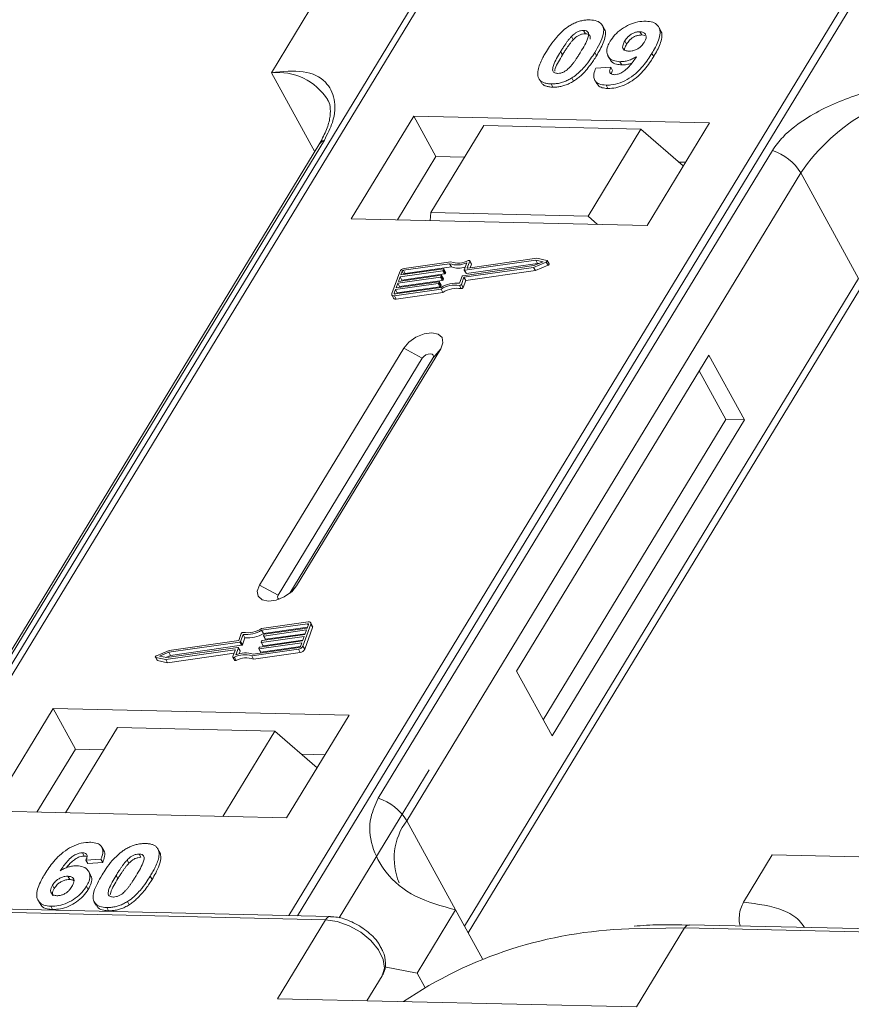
# Model space of a CAD drawing. Header units: millimetres. Extents: x -645 to 830, y -176 to 857.
# Tile 44 of 76: x 332 to 361, y 663 to 698. Entities that reach past the tile are written whole.
import ezdxf

# ---------------------------------------------------------------- set-up
doc = ezdxf.new("R2010")
doc.units = ezdxf.units.MM

msp = doc.modelspace()

# ---------------------------------------------------------------- linework, layer by layer
at = {"color": 7, "linetype": 'Continuous', "lineweight": 15}
for p, q in [((346.099, 698.984), (326.587, 666.917)), ((326.829, 666.912), (346.356, 699.003)), ((360.951, 698.668), (341.424, 666.577)), ((341.724, 666.57), (361.236, 698.637)), ((342.159, 698.259), (340.815, 696.049)), ((351.734, 697.527), (351.796, 697.413)), ((352.452, 697.59), (352.39, 697.704)), ((354.421, 697.532), (354.359, 697.645)), ((351.31, 697.317), (351.372, 697.203)), ((353.763, 697.368), (353.701, 697.482)), ((353.763, 697.368), (353.878, 697.345)), ((353.174, 697.158), (353.236, 697.045)), ((350.93, 696.785), (350.992, 696.671)), ((352.183, 696.64), (352.121, 696.753)), ((352.585, 696.636), (352.648, 696.523)), ((354.184, 696.613), (354.121, 696.726)), ((352.158, 696.206), (352.683, 696.241)), ((352.683, 696.241), (352.745, 696.128)), ((353.004, 696.435), (353.066, 696.321)), ((340.815, 696.049), (342.329, 693.282)), ((351.323, 695.868), (351.385, 695.754)), ((350.214, 695.78), (350.276, 695.667)), ((350.597, 695.657), (350.659, 695.544)), ((352.125, 695.787), (352.188, 695.673)), ((352.516, 695.613), (352.578, 695.499)), ((345.793, 694.535), (343.608, 690.944)), ((356.136, 694.298), (345.793, 694.535)), ((345.793, 694.535), (346.569, 693.117)), ((348.243, 694.199), (346.394, 691.16)), ((353.738, 694.073), (348.243, 694.199)), ((351.889, 691.034), (353.738, 694.073)), ((353.738, 694.073), (355.218, 692.788)), ((353.951, 690.707), (356.136, 694.298)), ((342.476, 693.525), (328.695, 670.876)), ((328.888, 671.043), (342.669, 693.693)), ((358.333, 693.333), (344.551, 670.684)), ((346.569, 693.117), (345.224, 690.907)), ((347.57, 693.094), (346.569, 693.117)), ((355.296, 692.916), (355.064, 692.922)), ((345.548, 669.895), (359.33, 692.544)), ((361.348, 688.856), (359.33, 692.544)), ((346.394, 691.16), (346.373, 690.881)), ((351.889, 691.034), (346.394, 691.16)), ((352.221, 690.747), (351.889, 691.034)), ((343.608, 690.944), (353.951, 690.707)), ((347.046, 689.37), (345.437, 689.142)), ((347.095, 689.438), (345.46, 689.205)), ((345.499, 689.028), (347.108, 689.257)), ((347.108, 689.257), (347.046, 689.37)), ((347.508, 688.951), (349.991, 689.304)), ((347.562, 689.156), (347.65, 689.402)), ((350.06, 689.495), (347.577, 689.142)), ((347.639, 689.029), (350.122, 689.382)), ((347.667, 689.231), (347.75, 689.462)), ((350.1, 689.561), (347.682, 689.218)), ((347.812, 689.365), (347.75, 689.478)), ((347.75, 689.462), (347.812, 689.349)), ((347.77, 689.23), (347.812, 689.349)), ((349.985, 689.242), (350.428, 689.429)), ((349.991, 689.304), (350.317, 689.441)), ((350.047, 689.129), (350.49, 689.315)), ((350.317, 689.441), (350.06, 689.495)), ((350.122, 689.382), (350.06, 689.495)), ((350.449, 689.487), (350.1, 689.561)), ((350.122, 689.382), (350.158, 689.374)), ((350.428, 689.429), (350.49, 689.315)), ((350.525, 689.365), (350.463, 689.478)), ((345.302, 689.092), (345.027, 688.326)), ((345.258, 688.753), (346.752, 688.965)), ((345.315, 688.912), (345.258, 688.753)), ((346.81, 689.124), (345.315, 688.912)), ((345.377, 688.799), (345.315, 688.912)), ((345.338, 688.976), (346.832, 689.188)), ((345.384, 689.104), (345.338, 688.976)), ((345.377, 688.799), (346.872, 689.011)), ((345.446, 688.991), (345.384, 689.104)), ((345.437, 689.142), (345.499, 689.028)), ((346.767, 688.952), (346.756, 688.92)), ((346.818, 688.806), (346.756, 688.92)), ((346.829, 688.847), (346.767, 688.96)), ((346.829, 688.838), (346.767, 688.952)), ((346.872, 689.011), (346.81, 689.124)), ((346.847, 689.175), (346.836, 689.143)), ((346.898, 689.03), (346.836, 689.143)), ((346.909, 689.07), (346.847, 689.183)), ((346.909, 689.062), (346.847, 689.175)), ((346.898, 689.03), (346.909, 689.062)), ((347.393, 688.685), (347.481, 688.932)), ((347.547, 688.896), (349.985, 689.242)), ((347.562, 689.147), (347.624, 689.034)), ((347.639, 689.029), (347.577, 689.142)), ((347.609, 688.782), (350.047, 689.129)), ((347.674, 689.218), (347.667, 689.231)), ((350.047, 689.129), (349.985, 689.242)), ((346.649, 688.678), (345.155, 688.465)), ((345.178, 688.529), (346.672, 688.741)), ((345.235, 688.689), (345.178, 688.529)), ((345.217, 688.352), (346.711, 688.564)), ((346.729, 688.901), (345.235, 688.689)), ((345.297, 688.575), (345.235, 688.689)), ((345.286, 688.545), (345.297, 688.575)), ((345.297, 688.575), (346.791, 688.788)), ((345.366, 688.768), (345.377, 688.799)), ((346.711, 688.564), (346.649, 688.678)), ((346.687, 688.728), (346.675, 688.696)), ((346.737, 688.583), (346.675, 688.696)), ((346.749, 688.623), (346.687, 688.737)), ((346.687, 688.728), (346.749, 688.615)), ((346.791, 688.788), (346.729, 688.901)), ((346.737, 688.583), (346.749, 688.615)), ((346.818, 688.806), (346.829, 688.838)), ((347.389, 688.612), (347.451, 688.498)), ((347.458, 688.649), (347.547, 688.896)), ((347.52, 688.536), (347.458, 688.649)), ((347.52, 688.536), (347.609, 688.782)), ((347.609, 688.782), (347.547, 688.896)), ((361.348, 688.856), (347.566, 666.207)), ((345.028, 688.277), (345.09, 688.163)), ((345.155, 688.465), (345.109, 688.338)), ((345.109, 688.338), (345.123, 688.312)), ((345.116, 688.248), (346.751, 688.48)), ((345.178, 688.134), (345.116, 688.248)), ((345.139, 688.312), (346.748, 688.54)), ((345.217, 688.352), (345.155, 688.465)), ((345.178, 688.134), (346.813, 688.366)), ((345.206, 688.321), (345.217, 688.352)), ((346.813, 688.366), (346.751, 688.48)), ((347.695, 665.972), (361.378, 688.459)), ((345.444, 686.421), (340.402, 678.135)), ((341.695, 678.105), (346.737, 686.391)), ((345.444, 686.421), (346.092, 686.07)), ((346.737, 686.391), (346.461, 686.062)), ((356.111, 686.176), (349.388, 675.128)), ((357.353, 683.907), (356.111, 686.176)), ((346.092, 686.07), (341.05, 677.784)), ((341.464, 677.85), (346.461, 686.062)), ((356.706, 683.921), (355.775, 685.624)), ((350.319, 673.426), (356.706, 683.921)), ((350.63, 672.858), (357.353, 683.907)), ((357.353, 683.907), (356.706, 683.921)), ((341.05, 677.784), (340.402, 678.135)), ((341.695, 678.105), (341.525, 677.902)), ((342.105, 676.845), (340.471, 676.613)), ((342.083, 676.781), (340.473, 676.552)), ((340.536, 676.439), (340.473, 676.552)), ((340.536, 676.439), (342.078, 676.658)), ((342.044, 676.563), (340.549, 676.351)), ((340.572, 676.415), (342.066, 676.627)), ((341.92, 676), (342.195, 676.767)), ((341.982, 675.887), (342.257, 676.653)), ((341.986, 676.404), (342.044, 676.563)), ((342.066, 676.627), (342.112, 676.755)), ((342.106, 676.738), (342.083, 676.781)), ((342.256, 676.702), (342.194, 676.816)), ((342.195, 676.767), (342.257, 676.653)), ((339.675, 676.197), (337.236, 675.85)), ((339.763, 676.444), (339.675, 676.197)), ((339.828, 676.407), (339.74, 676.16)), ((339.802, 676.047), (339.891, 676.294)), ((339.891, 676.294), (339.828, 676.407)), ((340.412, 675.968), (341.906, 676.18)), ((340.454, 676.141), (340.466, 676.173)), ((341.963, 676.34), (340.469, 676.128)), ((340.492, 676.192), (341.986, 676.404)), ((340.531, 676.014), (341.917, 676.211)), ((340.534, 676.364), (340.546, 676.396)), ((340.535, 676.356), (340.597, 676.242)), ((340.611, 676.238), (340.549, 676.351)), ((340.611, 676.238), (341.997, 676.434)), ((341.906, 676.18), (341.963, 676.34)), ((337.236, 675.85), (336.794, 675.664)), ((337.121, 675.531), (339.539, 675.875)), ((337.161, 675.597), (339.645, 675.95)), ((339.713, 676.142), (337.23, 675.789)), ((337.292, 675.675), (339.776, 676.028)), ((339.554, 675.861), (339.471, 675.631)), ((339.551, 675.853), (339.539, 675.875)), ((339.66, 675.937), (339.571, 675.69)), ((339.721, 675.832), (339.659, 675.945)), ((339.722, 675.824), (339.66, 675.937)), ((339.688, 675.729), (339.722, 675.824)), ((339.776, 676.028), (339.713, 676.142)), ((339.802, 676.047), (339.74, 676.16)), ((340.127, 675.655), (341.762, 675.887)), ((340.175, 675.723), (341.784, 675.951)), ((340.374, 675.917), (340.385, 675.949)), ((340.374, 675.909), (340.436, 675.796)), ((341.883, 676.116), (340.389, 675.904)), ((340.451, 675.791), (340.389, 675.904)), ((340.451, 675.791), (341.837, 675.988)), ((340.454, 676.133), (340.516, 676.019)), ((340.531, 676.014), (340.469, 676.128)), ((341.762, 675.887), (341.824, 675.774)), ((341.837, 675.989), (341.883, 676.116)), ((341.982, 675.887), (341.92, 676)), ((336.758, 675.615), (336.82, 675.501)), ((336.772, 675.605), (337.121, 675.531)), ((336.835, 675.492), (336.772, 675.605)), ((336.835, 675.492), (337.184, 675.418)), ((337.23, 675.789), (336.905, 675.652)), ((336.905, 675.652), (337.161, 675.597)), ((337.184, 675.418), (337.121, 675.531)), ((337.125, 675.605), (337.292, 675.675)), ((337.184, 675.418), (339.514, 675.749)), ((337.292, 675.675), (337.23, 675.789)), ((339.472, 675.614), (339.534, 675.501)), ((339.582, 675.497), (339.52, 675.61)), ((340.189, 675.542), (340.127, 675.655)), ((340.189, 675.542), (341.824, 675.774)), ((349.388, 675.128), (350.63, 672.858)), ((333.187, 673.819), (331.003, 670.229)), ((343.531, 673.582), (333.187, 673.819)), ((333.187, 673.819), (333.963, 672.401)), ((341.346, 669.991), (343.531, 673.582)), ((335.436, 673.151), (333.621, 670.168)), ((335.436, 673.151), (340.931, 673.025)), ((339.116, 670.042), (340.931, 673.025)), ((340.931, 673.025), (342.411, 671.741)), ((333.963, 672.401), (332.619, 670.191)), ((334.965, 672.378), (333.963, 672.401)), ((342.691, 672.201), (341.859, 672.22)), ((346.333, 671.669), (343.19, 666.503)), ((331.003, 670.229), (341.346, 669.991)), ((345.548, 669.895), (347.255, 666.775)), ((334.951, 668.853), (334.889, 668.966)), ((336.806, 668.963), (336.801, 668.973)), ((334.21, 668.773), (334.273, 668.66)), ((336.194, 668.728), (336.256, 668.614)), ((336.871, 668.855), (336.934, 668.742)), ((357.322, 667.043), (358.331, 668.7)), ((358.331, 668.7), (364.616, 668.556)), ((334.857, 668.547), (334.331, 668.512)), ((334.331, 668.512), (334.394, 668.399)), ((334.394, 668.399), (334.919, 668.434)), ((334.857, 668.547), (334.919, 668.434)), ((335.831, 668.404), (335.769, 668.518)), ((333.702, 667.952), (333.764, 667.838)), ((334.492, 668.001), (334.43, 668.114)), ((335.389, 667.984), (335.451, 667.871)), ((336.582, 667.957), (336.644, 667.843)), ((333.163, 667.642), (333.225, 667.529)), ((334.351, 667.605), (334.413, 667.491)), ((342.876, 666.543), (312.111, 667.249)), ((311.947, 667.137), (342.712, 666.431)), ((332.655, 667.11), (332.717, 666.996)), ((333.099, 666.903), (333.161, 666.789)), ((334.623, 667.05), (334.685, 666.937)), ((335.782, 667.069), (335.844, 666.955)), ((335.056, 666.858), (335.118, 666.745)), ((347.255, 666.775), (345.911, 664.565)), ((347.255, 666.775), (348.193, 665.06)), ((342.712, 666.431), (341.031, 663.669)), ((386.19, 665.55), (355.425, 666.256)), ((353.318, 666.109), (355.261, 666.143)), ((353.58, 663.381), (355.261, 666.143)), ((355.261, 666.143), (386.026, 665.437)), ((344.686, 664.473), (344.153, 663.598)), ((344.153, 663.598), (344.686, 664.473)), ((344.774, 664.783), (345.911, 664.565)), ((345.911, 664.565), (346.18, 664.073)), ((341.031, 663.669), (353.58, 663.381))]:
    msp.add_line(p, q, dxfattribs=at)
at = {"color": 7, "linetype": 'Continuous', "lineweight": 15, "flags": 128}
for points in [[(347.701, 689.482), (347.712, 689.486), (347.723, 689.488), (347.732, 689.488), (347.741, 689.486), (347.747, 689.482), (347.75, 689.477), (347.752, 689.47), (347.75, 689.462)], [(350.449, 689.487), (350.457, 689.484), (350.463, 689.478), (350.465, 689.47), (350.463, 689.462), (350.458, 689.452), (350.45, 689.443), (350.44, 689.435), (350.428, 689.429)], [(350.49, 689.315), (350.502, 689.321), (350.512, 689.329), (350.52, 689.339), (350.525, 689.348), (350.527, 689.357), (350.525, 689.365)], [(346.752, 688.965), (346.756, 688.965), (346.76, 688.965), (346.763, 688.964), (346.765, 688.962), (346.767, 688.96), (346.768, 688.958), (346.768, 688.955), (346.767, 688.952)], [(346.832, 689.188), (346.836, 689.189), (346.84, 689.188), (346.843, 689.187), (346.845, 689.186), (346.847, 689.184), (346.848, 689.181), (346.848, 689.178), (346.847, 689.175)], [(347.577, 689.142), (347.573, 689.142), (347.569, 689.143), (347.566, 689.144), (347.564, 689.145), (347.562, 689.147), (347.561, 689.15), (347.561, 689.152), (347.562, 689.156)], [(347.682, 689.218), (347.678, 689.218), (347.674, 689.218), (347.671, 689.219), (347.669, 689.221), (347.667, 689.223), (347.666, 689.225), (347.666, 689.228), (347.667, 689.231)], [(346.672, 688.741), (346.676, 688.742), (346.679, 688.741), (346.682, 688.74), (346.685, 688.739), (346.687, 688.737), (346.687, 688.734), (346.688, 688.731), (346.687, 688.728)], [(345.116, 688.248), (345.092, 688.246), (345.071, 688.248), (345.053, 688.254), (345.038, 688.263), (345.028, 688.276), (345.023, 688.291), (345.022, 688.308), (345.027, 688.326)], [(345.109, 688.338), (345.108, 688.332), (345.108, 688.326), (345.11, 688.321), (345.113, 688.317), (345.118, 688.314), (345.124, 688.312), (345.131, 688.311), (345.139, 688.312)], [(346.737, 686.391), (346.816, 686.604), (346.785, 686.786), (346.648, 686.911), (346.427, 686.959), (346.154, 686.922), (345.871, 686.807), (345.622, 686.631), (345.444, 686.421)], [(346.461, 686.062), (346.484, 686.122), (346.475, 686.174), (346.436, 686.21), (346.372, 686.223), (346.295, 686.213), (346.214, 686.18), (346.143, 686.13), (346.092, 686.07)], [(340.402, 678.135), (340.322, 677.922), (340.354, 677.74), (340.49, 677.615), (340.712, 677.567), (340.985, 677.604), (341.268, 677.719), (341.517, 677.895), (341.695, 678.105)], [(341.05, 677.784), (341.028, 677.723), (341.037, 677.671), (341.076, 677.636), (341.08, 677.634)], [(342.112, 676.755), (342.114, 676.761), (342.114, 676.767), (342.112, 676.772), (342.108, 676.776), (342.104, 676.779), (342.097, 676.781), (342.09, 676.781), (342.083, 676.781)], [(342.105, 676.845), (342.129, 676.846), (342.15, 676.844), (342.168, 676.838), (342.183, 676.829), (342.193, 676.817), (342.199, 676.802), (342.199, 676.785), (342.195, 676.767)], [(340.549, 676.351), (340.545, 676.351), (340.542, 676.351), (340.539, 676.352), (340.536, 676.354), (340.535, 676.356), (340.534, 676.358), (340.534, 676.361), (340.534, 676.364)], [(339.539, 675.875), (339.543, 675.875), (339.547, 675.874), (339.55, 675.873), (339.552, 675.872), (339.554, 675.87), (339.555, 675.867), (339.555, 675.865), (339.554, 675.861)], [(339.645, 675.95), (339.649, 675.95), (339.652, 675.95), (339.655, 675.949), (339.658, 675.947), (339.659, 675.945), (339.66, 675.943), (339.66, 675.94), (339.66, 675.937)], [(340.389, 675.904), (340.385, 675.904), (340.381, 675.904), (340.378, 675.905), (340.376, 675.907), (340.374, 675.909), (340.373, 675.911), (340.373, 675.914), (340.374, 675.917)], [(340.469, 676.128), (340.465, 676.127), (340.462, 676.128), (340.459, 676.129), (340.456, 676.13), (340.454, 676.132), (340.454, 676.135), (340.453, 676.138), (340.454, 676.141)], [(336.772, 675.605), (336.764, 675.609), (336.758, 675.614), (336.756, 675.622), (336.758, 675.631), (336.763, 675.64), (336.771, 675.65), (336.782, 675.658), (336.794, 675.664)], [(339.52, 675.61), (339.509, 675.606), (339.499, 675.604), (339.489, 675.604), (339.481, 675.606), (339.475, 675.61), (339.471, 675.616), (339.47, 675.623), (339.471, 675.631)], [(339.534, 675.501), (339.537, 675.497), (339.543, 675.493), (339.551, 675.491), (339.561, 675.491), (339.571, 675.493), (339.582, 675.497)], [(342.712, 666.431), (343.114, 666.374), (343.535, 666.224), (343.938, 665.993), (344.29, 665.703), (344.559, 665.378), (344.722, 665.046), (344.766, 664.735), (344.686, 664.473)]]:
    msp.add_lwpolyline(points, dxfattribs=at)
at = {"color": 7, "linetype": 'Continuous', "lineweight": 15}
for centre, radius, start, end in [((341.031, 693.972), 2.088, 32.7281, 95.9449), ((364.885, 688.807), 6.695, 91.2925, 146.0732), ((342.847, 693.293), 0.437, 114.0472, 148.0355), ((357.755, 691.579), 1.847, 31.4947, 71.765), ((347.308, 690.143), 0.816, 251.2927, 294.8085), ((347.348, 690.129), 0.737, 249.8549, 298.6145), ((347.362, 689.979), 0.765, 250.6487, 287.8017), ((347.795, 689.356), 0.0192, 336.1246, 26.8104), ((345.486, 689.001), 0.206, 97.4207, 153.8527), ((345.446, 689.074), 0.0686, 97.4207, 153.8527), ((345.508, 688.959), 0.0692, 97.5763, 152.4403), ((346.725, 688.935), 0.0343, 277.4207, 333.8527), ((346.805, 689.158), 0.0343, 277.4207, 333.8527), ((346.867, 689.045), 0.0343, 277.4207, 333.8527), ((346.9, 689.066), 0.00992, 336.9348, 26.0002), ((347.512, 688.917), 0.0343, 97.4207, 153.8527), ((347.635, 689.042), 0.0134, 216.6597, 287.1115), ((346.645, 688.712), 0.0343, 277.4207, 333.8527), ((346.707, 688.598), 0.0343, 277.4207, 333.8527), ((347.291, 687.634), 1.056, 84.4424, 120.9301), ((346.74, 688.619), 0.00992, 336.9348, 26.0002), ((347.239, 687.727), 0.898, 80.3986, 122.9491), ((346.787, 688.822), 0.0343, 277.4207, 333.8527), ((346.82, 688.842), 0.00992, 336.9348, 26.0002), ((347.398, 688.677), 0.0662, 261.7629, 334.647), ((347.301, 687.613), 0.898, 80.3986, 122.9491), ((347.46, 688.564), 0.0662, 261.7629, 334.647), ((345.154, 688.211), 0.0803, 216.6597, 287.1115), ((339.931, 677.458), 1.056, 264.4424, 300.9301), ((339.982, 677.366), 0.898, 260.3986, 302.9491), ((342.202, 676.676), 0.0595, 336.9348, 26.0002), ((339.823, 676.415), 0.0662, 81.7629, 154.647), ((339.993, 677.345), 1.056, 264.4424, 300.9301), ((340.496, 676.158), 0.0343, 97.4207, 153.8527), ((340.577, 676.381), 0.0343, 97.4207, 153.8527), ((340.607, 676.25), 0.0134, 216.6597, 287.1115), ((339.709, 676.176), 0.0343, 277.4207, 333.8527), ((339.713, 675.827), 0.00992, 336.9348, 26.0002), ((339.771, 676.062), 0.0343, 277.4207, 333.8527), ((340.416, 675.934), 0.0343, 97.4207, 153.8527), ((340.527, 676.027), 0.0134, 216.6597, 287.1115), ((341.735, 676.091), 0.206, 277.4207, 333.8527), ((341.776, 676.019), 0.0686, 277.4207, 333.8527), ((341.797, 675.978), 0.206, 277.4207, 333.8527), ((336.837, 675.511), 0.0191, 210.2186, 262.8226), ((339.873, 674.963), 0.737, 69.8549, 118.6145), ((339.913, 674.949), 0.816, 71.2927, 114.8085), ((339.935, 674.85), 0.737, 69.8549, 118.6145), ((340.447, 675.804), 0.0134, 216.6597, 287.1115), ((343.973, 668.93), 1.847, 31.4947, 71.765), ((347.3, 668.578), 2.191, 143.0587, 202.974), ((342.885, 666.354), 0.189, 92.0598, 156.0028), ((355.441, 666.057), 0.199, 94.3757, 154.3004), ((353.739, 651.29), 14.825, 91.6287, 124.0831)]:
    msp.add_arc(centre, radius, start, end, dxfattribs=at)
for points, knots in [([(351.232, 697.684), (351.278, 697.711), (351.37, 697.766), (351.518, 697.827), (351.668, 697.87), (351.791, 697.889), (351.887, 697.895), (351.935, 697.895), (351.958, 697.895)], [0, 0, 0, 0, 0.193776, 0.3936, 0.587864, 0.788908, 0.894169, 1, 1, 1, 1]), ([(351.958, 697.895), (352.042, 697.887), (352.211, 697.872), (352.372, 697.757), (352.449, 697.591), (352.41, 697.256), (352.244, 696.966), (352.121, 696.753)], [0, 0, 0, 0, 0.147566, 0.296688, 0.431278, 0.580404, 1, 1, 1, 1]), ([(350.433, 696.796), (350.479, 696.87), (350.584, 697.037), (350.809, 697.329), (351.042, 697.56), (351.214, 697.672), (351.232, 697.684)], [0, 0, 0, 0, 0.2367308, 0.5375555, 0.9496679, 1, 1, 1, 1]), ([(351.31, 697.317), (351.348, 697.354), (351.41, 697.416), (351.523, 697.484), (351.625, 697.518), (351.695, 697.526), (351.73, 697.527), (351.734, 697.527)], [0, 0, 0, 0, 0.334804, 0.542561, 0.750382, 0.970721, 1, 1, 1, 1]), ([(351.734, 697.527), (351.769, 697.523), (351.832, 697.516), (351.891, 697.472), (351.915, 697.388), (351.885, 697.235), (351.775, 697.018), (351.676, 696.852), (351.626, 696.769)], [0, 0, 0, 0, 0.1046136, 0.1888141, 0.2735119, 0.444127, 0.7194809, 1, 1, 1, 1]), ([(352.183, 696.64), (352.226, 696.713), (352.362, 696.943), (352.492, 697.247), (352.512, 697.497), (352.457, 697.565), (352.441, 697.584)], [0, 0, 0, 0, 0.220552, 0.687786, 0.91457, 1, 1, 1, 1]), ([(352.664, 697.148), (352.714, 697.222), (352.815, 697.371), (353.05, 697.578), (353.331, 697.738), (353.636, 697.84), (353.82, 697.847), (353.915, 697.85)], [0, 0, 0, 0, 0.197927, 0.397728, 0.597413, 0.790584, 1, 1, 1, 1]), ([(353.915, 697.85), (353.999, 697.842), (354.168, 697.826), (354.333, 697.709), (354.419, 697.536), (354.394, 697.237), (354.258, 696.955), (354.141, 696.759), (354.121, 696.726)], [0, 0, 0, 0, 0.148288, 0.297745, 0.443713, 0.607791, 0.934708, 1, 1, 1, 1]), ([(354.184, 696.613), (354.227, 696.687), (354.357, 696.909), (354.472, 697.21), (354.48, 697.447), (354.423, 697.512), (354.411, 697.526)], [0, 0, 0, 0, 0.227122, 0.68486, 0.934898, 1, 1, 1, 1]), ([(350.93, 696.785), (350.953, 696.822), (350.998, 696.895), (351.063, 696.995), (351.123, 697.084), (351.18, 697.162), (351.24, 697.24), (351.286, 697.291), (351.31, 697.317)], [0, 0, 0, 0, 0.205942, 0.411959, 0.558149, 0.704502, 0.851801, 1, 1, 1, 1]), ([(350.992, 696.671), (351.015, 696.708), (351.06, 696.782), (351.125, 696.882), (351.185, 696.97), (351.242, 697.048), (351.302, 697.127), (351.348, 697.178), (351.372, 697.203)], [0, 0, 0, 0, 0.205942, 0.411959, 0.558149, 0.704502, 0.851801, 1, 1, 1, 1]), ([(351.372, 697.203), (351.41, 697.241), (351.473, 697.302), (351.585, 697.37), (351.687, 697.405), (351.757, 697.413), (351.792, 697.413), (351.796, 697.413)], [0, 0, 0, 0, 0.334804, 0.542561, 0.750382, 0.970721, 1, 1, 1, 1]), ([(351.796, 697.413), (351.831, 697.409), (351.894, 697.402), (351.953, 697.358), (351.974, 697.297), (351.963, 697.249), (351.957, 697.225)], [0, 0, 0, 0, 0.293658, 0.530016, 0.767769, 1, 1, 1, 1]), ([(353.174, 697.158), (353.206, 697.206), (353.257, 697.282), (353.365, 697.38), (353.472, 697.438), (353.589, 697.477), (353.661, 697.48), (353.701, 697.482)], [0, 0, 0, 0, 0.29132, 0.465539, 0.641632, 0.798664, 1, 1, 1, 1]), ([(353.236, 697.045), (353.268, 697.093), (353.319, 697.169), (353.427, 697.267), (353.534, 697.325), (353.651, 697.363), (353.723, 697.366), (353.763, 697.368)], [0, 0, 0, 0, 0.29132, 0.465539, 0.641632, 0.798664, 1, 1, 1, 1]), ([(353.701, 697.482), (353.743, 697.477), (353.826, 697.467), (353.9, 697.4), (353.93, 697.31), (353.905, 697.208), (353.868, 697.142), (353.851, 697.111)], [0, 0, 0, 0, 0.207955, 0.420406, 0.62732, 0.827707, 1, 1, 1, 1]), ([(353.004, 696.435), (352.921, 696.444), (352.753, 696.461), (352.599, 696.586), (352.529, 696.759), (352.559, 696.957), (352.632, 697.09), (352.664, 697.148)], [0, 0, 0, 0, 0.210189, 0.421773, 0.623603, 0.837034, 1, 1, 1, 1]), ([(353.312, 696.801), (353.271, 696.805), (353.193, 696.813), (353.119, 696.867), (353.091, 696.942), (353.11, 697.042), (353.15, 697.115), (353.174, 697.158)], [0, 0, 0, 0, 0.213937, 0.398075, 0.583091, 0.751666, 1, 1, 1, 1]), ([(353.162, 696.846), (353.165, 696.869), (353.171, 696.932), (353.211, 697.001), (353.236, 697.045)], [0, 0, 0, 0, 0.366323, 1, 1, 1, 1]), ([(353.851, 697.111), (353.822, 697.067), (353.772, 696.994), (353.659, 696.902), (353.545, 696.843), (353.423, 696.805), (353.349, 696.802), (353.312, 696.801)], [0, 0, 0, 0, 0.267394, 0.447214, 0.627122, 0.813065, 1, 1, 1, 1]), ([(350.143, 695.898), (350.136, 695.928), (350.122, 695.99), (350.131, 696.122), (350.176, 696.294), (350.258, 696.481), (350.345, 696.649), (350.403, 696.747), (350.433, 696.796)], [0, 0, 0, 0, 0.118441, 0.239346, 0.459593, 0.684925, 0.84224, 1, 1, 1, 1]), ([(350.821, 696.025), (350.779, 696.031), (350.712, 696.04), (350.659, 696.09), (350.643, 696.176), (350.676, 696.329), (350.788, 696.545), (350.882, 696.705), (350.93, 696.785)], [0, 0, 0, 0, 0.12537, 0.20229, 0.279179, 0.464758, 0.730582, 1, 1, 1, 1]), ([(350.724, 696.102), (350.728, 696.132), (350.741, 696.237), (350.853, 696.432), (350.945, 696.591), (350.992, 696.671)], [0, 0, 0, 0, 0.166989, 0.580698, 1, 1, 1, 1]), ([(351.626, 696.769), (351.603, 696.732), (351.558, 696.658), (351.493, 696.559), (351.433, 696.469), (351.376, 696.391), (351.316, 696.312), (351.269, 696.261), (351.245, 696.235)], [0, 0, 0, 0, 0.20527, 0.410616, 0.55715, 0.703844, 0.851471, 1, 1, 1, 1]), ([(352.121, 696.753), (352.074, 696.679), (351.969, 696.512), (351.749, 696.226), (351.518, 695.996), (351.348, 695.884), (351.323, 695.868)], [0, 0, 0, 0, 0.237281, 0.538591, 0.932677, 1, 1, 1, 1]), ([(351.385, 695.754), (351.428, 695.784), (351.516, 695.843), (351.663, 695.968), (351.818, 696.129), (351.963, 696.31), (352.084, 696.481), (352.15, 696.587), (352.183, 696.64)], [0, 0, 0, 0, 0.118595, 0.239509, 0.447458, 0.659935, 0.829685, 1, 1, 1, 1]), ([(354.121, 696.726), (354.075, 696.653), (353.934, 696.431), (353.689, 696.126), (353.338, 695.849), (353.012, 695.687), (352.727, 695.616), (352.572, 695.614), (352.516, 695.613)], [0, 0, 0, 0, 0.142337, 0.429127, 0.589943, 0.751205, 0.909895, 1, 1, 1, 1]), ([(352.578, 695.499), (352.669, 695.503), (352.851, 695.51), (353.152, 695.608), (353.449, 695.769), (353.789, 696.052), (354.017, 696.348), (354.15, 696.559), (354.184, 696.613)], [0, 0, 0, 0, 0.14324, 0.28761, 0.430449, 0.591135, 0.89544, 1, 1, 1, 1]), ([(352.658, 696.529), (352.67, 696.502), (352.708, 696.417), (352.853, 696.34), (353.003, 696.327), (353.066, 696.321)], [0, 0, 0, 0, 0.20752, 0.66568, 1, 1, 1, 1]), ([(352.804, 695.98), (352.841, 695.982), (352.915, 695.986), (353.046, 696.039), (353.194, 696.131), (353.387, 696.329), (353.504, 696.495), (353.584, 696.609)], [0, 0, 0, 0, 0.112015, 0.224355, 0.367768, 0.565827, 1, 1, 1, 1]), ([(353.584, 696.609), (353.538, 696.583), (353.444, 696.53), (353.319, 696.483), (353.22, 696.456), (353.147, 696.442), (353.074, 696.435), (353.028, 696.435), (353.004, 696.435)], [0, 0, 0, 0, 0.243491, 0.496266, 0.61821, 0.741704, 0.870158, 1, 1, 1, 1]), ([(351.245, 696.235), (351.207, 696.198), (351.145, 696.137), (351.033, 696.069), (350.932, 696.034), (350.862, 696.026), (350.826, 696.025), (350.821, 696.025)], [0, 0, 0, 0, 0.333678, 0.540413, 0.747264, 0.961209, 1, 1, 1, 1]), ([(352.516, 695.613), (352.432, 695.621), (352.28, 695.636), (352.139, 695.741), (352.076, 695.899), (352.102, 696.065), (352.146, 696.176), (352.158, 696.206)], [0, 0, 0, 0, 0.242788, 0.438865, 0.634801, 0.900936, 1, 1, 1, 1]), ([(352.683, 696.241), (352.665, 696.197), (352.637, 696.129), (352.647, 696.048), (352.688, 696.003), (352.746, 695.983), (352.788, 695.981), (352.804, 695.98)], [0, 0, 0, 0, 0.344714, 0.529059, 0.714209, 0.892196, 1, 1, 1, 1]), ([(353.066, 696.321), (353.111, 696.322), (353.201, 696.324), (353.321, 696.351), (353.391, 696.375), (353.41, 696.382)], [0, 0, 0, 0, 0.409454, 0.83528, 1, 1, 1, 1]), ([(342.669, 693.693), (342.775, 693.904), (343.046, 694.444), (343.058, 695.159), (342.738, 695.793), (342.005, 696.167), (341.21, 696.088), (340.815, 696.049)], [0, 0, 0, 0, 0.125713, 0.321276, 0.524466, 0.763484, 1, 1, 1, 1]), ([(350.597, 695.657), (350.554, 695.659), (350.469, 695.664), (350.355, 695.691), (350.258, 695.737), (350.198, 695.793), (350.162, 695.849), (350.149, 695.881), (350.143, 695.898)], [0, 0, 0, 0, 0.192635, 0.388697, 0.582015, 0.783044, 0.890959, 1, 1, 1, 1]), ([(351.323, 695.868), (351.277, 695.841), (351.185, 695.786), (351.037, 695.724), (350.887, 695.681), (350.764, 695.663), (350.668, 695.657), (350.62, 695.657), (350.597, 695.657)], [0, 0, 0, 0, 0.193769, 0.393564, 0.587886, 0.789131, 0.894283, 1, 1, 1, 1]), ([(352.71, 696), (352.712, 696.024), (352.716, 696.065), (352.736, 696.109), (352.745, 696.128)], [0, 0, 0, 0, 0.569737, 1, 1, 1, 1]), ([(350.279, 695.669), (350.29, 695.657), (350.322, 695.621), (350.404, 695.583), (350.5, 695.557), (350.587, 695.547), (350.635, 695.545), (350.659, 695.544)], [0, 0, 0, 0, 0.143925, 0.415852, 0.697483, 0.848301, 1, 1, 1, 1]), ([(350.659, 695.544), (350.703, 695.544), (350.791, 695.544), (350.934, 695.565), (351.083, 695.605), (351.209, 695.657), (351.31, 695.709), (351.36, 695.739), (351.385, 695.754)], [0, 0, 0, 0, 0.193594, 0.390501, 0.584817, 0.78683, 0.892868, 1, 1, 1, 1]), ([(352.191, 695.675), (352.223, 695.632), (352.285, 695.549), (352.441, 695.507), (352.544, 695.501), (352.578, 695.499)], [0, 0, 0, 0, 0.4158523, 0.8021376, 1, 1, 1, 1]), ([(364.734, 695.5), (364.167, 695.562), (363.032, 695.685), (361.19, 695.303), (359.719, 694.629), (358.763, 693.921), (358.449, 693.492), (358.333, 693.333)], [0, 0, 0, 0, 0.249096, 0.498243, 0.745205, 0.90541, 1, 1, 1, 1]), ([(342.78, 695.099), (342.79, 695.085), (342.852, 695.002), (342.885, 694.818), (342.87, 694.454), (342.75, 694.021), (342.564, 693.687), (342.474, 693.524)], [0, 0, 0, 0, 0.054359, 0.333223, 0.559722, 0.78604, 1, 1, 1, 1]), ([(344.551, 670.684), (344.451, 670.462), (344.195, 669.895), (344.293, 668.98), (344.795, 668.012), (345.776, 667.185), (346.764, 666.911), (347.255, 666.775)], [0, 0, 0, 0, 0.125713, 0.321276, 0.524466, 0.763484, 1, 1, 1, 1]), ([(332.893, 668.027), (332.94, 668.1), (333.08, 668.322), (333.326, 668.627), (333.677, 668.904), (334.002, 669.066), (334.288, 669.137), (334.442, 669.139), (334.498, 669.14)], [0, 0, 0, 0, 0.142337, 0.429127, 0.589943, 0.751205, 0.909895, 1, 1, 1, 1]), ([(334.498, 669.14), (334.583, 669.132), (334.735, 669.118), (334.875, 669.012), (334.938, 668.855), (334.913, 668.689), (334.87, 668.579), (334.857, 668.547)], [0, 0, 0, 0, 0.242691, 0.439002, 0.635006, 0.895059, 1, 1, 1, 1]), ([(335.692, 668.885), (335.738, 668.912), (335.83, 668.967), (335.978, 669.028), (336.128, 669.072), (336.25, 669.09), (336.347, 669.096), (336.394, 669.096), (336.418, 669.096)], [0, 0, 0, 0, 0.193776, 0.3936, 0.587864, 0.788908, 0.894169, 1, 1, 1, 1]), ([(336.418, 669.096), (336.46, 669.094), (336.546, 669.089), (336.659, 669.062), (336.756, 669.017), (336.817, 668.96), (336.853, 668.904), (336.865, 668.872), (336.871, 668.855)], [0, 0, 0, 0, 0.192627, 0.388684, 0.582013, 0.783201, 0.891038, 1, 1, 1, 1]), ([(334.21, 668.773), (334.174, 668.771), (334.1, 668.767), (333.968, 668.714), (333.818, 668.621), (333.627, 668.422), (333.51, 668.257), (333.43, 668.144)], [0, 0, 0, 0, 0.112049, 0.22438, 0.370115, 0.570276, 1, 1, 1, 1]), ([(333.652, 668.25), (333.652, 668.25), (333.702, 668.32), (333.795, 668.427), (333.955, 668.559), (334.091, 668.629), (334.2, 668.658), (334.252, 668.659), (334.273, 668.66)], [0, 0, 0, 0, 0.000071, 0.368569, 0.571075, 0.774891, 0.911654, 1, 1, 1, 1]), ([(334.331, 668.512), (334.349, 668.555), (334.378, 668.623), (334.368, 668.704), (334.327, 668.75), (334.268, 668.77), (334.226, 668.772), (334.21, 668.773)], [0, 0, 0, 0, 0.33384, 0.524547, 0.716372, 0.891824, 1, 1, 1, 1]), ([(334.273, 668.66), (334.308, 668.659), (334.347, 668.657), (334.369, 668.64), (334.371, 668.638)], [0, 0, 0, 0, 0.900108, 1, 1, 1, 1]), ([(334.894, 668), (334.94, 668.074), (335.045, 668.241), (335.27, 668.531), (335.502, 668.762), (335.673, 668.873), (335.692, 668.885)], [0, 0, 0, 0, 0.237381, 0.538918, 0.949082, 1, 1, 1, 1]), ([(334.919, 668.434), (334.944, 668.505), (334.993, 668.65), (334.999, 668.8), (334.951, 668.848), (334.948, 668.851)], [0, 0, 0, 0, 0.481785, 0.969308, 1, 1, 1, 1]), ([(335.769, 668.518), (335.808, 668.555), (335.87, 668.617), (335.982, 668.685), (336.085, 668.72), (336.154, 668.727), (336.19, 668.728), (336.194, 668.728)], [0, 0, 0, 0, 0.3348035, 0.5425606, 0.750382, 0.9707212, 1, 1, 1, 1]), ([(335.831, 668.404), (335.87, 668.442), (335.932, 668.503), (336.044, 668.571), (336.147, 668.606), (336.216, 668.614), (336.252, 668.614), (336.256, 668.614)], [0, 0, 0, 0, 0.334804, 0.542561, 0.750382, 0.970721, 1, 1, 1, 1]), ([(336.194, 668.728), (336.229, 668.724), (336.291, 668.717), (336.349, 668.673), (336.373, 668.594), (336.347, 668.443), (336.237, 668.223), (336.136, 668.054), (336.085, 667.968)], [0, 0, 0, 0, 0.105646, 0.186221, 0.267042, 0.431541, 0.712708, 1, 1, 1, 1]), ([(336.871, 668.855), (336.879, 668.825), (336.893, 668.763), (336.883, 668.634), (336.842, 668.469), (336.763, 668.285), (336.675, 668.114), (336.613, 668.009), (336.582, 667.957)], [0, 0, 0, 0, 0.118432, 0.239329, 0.449434, 0.664178, 0.83182, 1, 1, 1, 1]), ([(336.644, 667.843), (336.688, 667.917), (336.784, 668.082), (336.907, 668.353), (336.968, 668.588), (336.941, 668.71), (336.934, 668.742)], [0, 0, 0, 0, 0.236775, 0.527928, 0.878334, 1, 1, 1, 1]), ([(336.934, 668.742), (336.923, 668.771), (336.906, 668.814), (336.871, 668.846), (336.86, 668.857)], [0, 0, 0, 0, 0.667997, 1, 1, 1, 1]), ([(333.43, 668.144), (333.477, 668.17), (333.571, 668.223), (333.695, 668.271), (333.794, 668.297), (333.868, 668.311), (333.94, 668.318), (333.987, 668.318), (334.01, 668.318)], [0, 0, 0, 0, 0.243654, 0.49576, 0.617892, 0.741503, 0.870025, 1, 1, 1, 1]), ([(334.01, 668.318), (334.094, 668.309), (334.262, 668.292), (334.414, 668.167), (334.485, 667.997), (334.457, 667.8), (334.384, 667.665), (334.351, 667.605)], [0, 0, 0, 0, 0.210216, 0.421975, 0.620016, 0.831037, 1, 1, 1, 1]), ([(335.389, 667.984), (335.411, 668.021), (335.457, 668.095), (335.521, 668.194), (335.582, 668.284), (335.639, 668.362), (335.699, 668.441), (335.746, 668.492), (335.769, 668.518)], [0, 0, 0, 0, 0.20527, 0.410616, 0.557148, 0.703844, 0.851475, 1, 1, 1, 1]), ([(335.451, 667.871), (335.473, 667.908), (335.519, 667.981), (335.583, 668.081), (335.644, 668.17), (335.701, 668.249), (335.761, 668.327), (335.808, 668.378), (335.831, 668.404)], [0, 0, 0, 0, 0.20527, 0.410616, 0.557148, 0.703844, 0.851475, 1, 1, 1, 1]), ([(333.099, 666.903), (333.015, 666.911), (332.847, 666.927), (332.682, 667.043), (332.596, 667.216), (332.621, 667.515), (332.757, 667.798), (332.874, 667.994), (332.893, 668.027)], [0, 0, 0, 0, 0.148269, 0.297647, 0.442421, 0.607851, 0.935658, 1, 1, 1, 1]), ([(333.163, 667.642), (333.194, 667.687), (333.245, 667.763), (333.361, 667.855), (333.477, 667.913), (333.596, 667.949), (333.668, 667.951), (333.702, 667.952)], [0, 0, 0, 0, 0.276721, 0.45687, 0.637007, 0.824068, 1, 1, 1, 1]), ([(333.702, 667.952), (333.744, 667.948), (333.822, 667.941), (333.894, 667.886), (333.925, 667.81), (333.903, 667.707), (333.862, 667.633), (333.84, 667.595)], [0, 0, 0, 0, 0.213757, 0.394944, 0.576585, 0.777311, 1, 1, 1, 1]), ([(334.413, 667.491), (334.452, 667.566), (334.53, 667.714), (334.548, 667.893), (334.498, 667.97), (334.482, 667.995)], [0, 0, 0, 0, 0.401791, 0.807526, 1, 1, 1, 1]), ([(335.056, 666.858), (334.972, 666.866), (334.803, 666.881), (334.641, 666.996), (334.56, 667.173), (334.615, 667.514), (334.78, 667.802), (334.894, 668)], [0, 0, 0, 0, 0.1475277, 0.2965695, 0.43214, 0.6087374, 1, 1, 1, 1]), ([(335.28, 667.226), (335.239, 667.232), (335.172, 667.241), (335.118, 667.29), (335.102, 667.375), (335.133, 667.527), (335.245, 667.742), (335.341, 667.903), (335.389, 667.984)], [0, 0, 0, 0, 0.125351, 0.2021974, 0.2791824, 0.4597421, 0.727968, 1, 1, 1, 1]), ([(336.085, 667.968), (336.062, 667.931), (336.017, 667.858), (335.952, 667.758), (335.891, 667.669), (335.835, 667.591), (335.775, 667.513), (335.728, 667.462), (335.705, 667.437)], [0, 0, 0, 0, 0.205942, 0.411959, 0.558149, 0.704502, 0.851801, 1, 1, 1, 1]), ([(336.582, 667.957), (336.536, 667.883), (336.43, 667.716), (336.21, 667.429), (335.979, 667.198), (335.807, 667.085), (335.782, 667.069)], [0, 0, 0, 0, 0.236629, 0.537361, 0.932986, 1, 1, 1, 1]), ([(333.313, 667.271), (333.272, 667.276), (333.188, 667.286), (333.114, 667.354), (333.085, 667.442), (333.109, 667.544), (333.146, 667.61), (333.163, 667.642)], [0, 0, 0, 0, 0.207905, 0.419981, 0.630626, 0.821735, 1, 1, 1, 1]), ([(334.351, 667.605), (334.301, 667.531), (334.2, 667.382), (333.965, 667.174), (333.68, 667.013), (333.374, 666.913), (333.191, 666.906), (333.099, 666.903)], [0, 0, 0, 0, 0.197831, 0.3973, 0.59891, 0.798741, 1, 1, 1, 1]), ([(333.225, 667.529), (333.256, 667.574), (333.307, 667.649), (333.423, 667.741), (333.539, 667.8), (333.658, 667.835), (333.73, 667.837), (333.764, 667.838)], [0, 0, 0, 0, 0.276721, 0.45687, 0.637007, 0.824068, 1, 1, 1, 1]), ([(333.84, 667.595), (333.809, 667.547), (333.759, 667.471), (333.651, 667.373), (333.543, 667.315), (333.425, 667.276), (333.353, 667.273), (333.313, 667.271)], [0, 0, 0, 0, 0.288697, 0.463553, 0.639942, 0.801808, 1, 1, 1, 1]), ([(333.764, 667.838), (333.808, 667.836), (333.869, 667.832), (333.904, 667.803), (333.914, 667.795)], [0, 0, 0, 0, 0.7157183, 1, 1, 1, 1]), ([(335.183, 667.302), (335.186, 667.331), (335.199, 667.434), (335.31, 667.63), (335.404, 667.79), (335.451, 667.871)], [0, 0, 0, 0, 0.159501, 0.57679, 1, 1, 1, 1]), ([(335.844, 666.955), (335.888, 666.985), (335.976, 667.044), (336.124, 667.171), (336.282, 667.334), (336.427, 667.517), (336.547, 667.688), (336.612, 667.791), (336.644, 667.843)], [0, 0, 0, 0, 0.11827, 0.2388803, 0.4507318, 0.6672091, 0.8333396, 1, 1, 1, 1]), ([(333.176, 667.268), (333.167, 667.289), (333.147, 667.337), (333.172, 667.431), (333.208, 667.497), (333.225, 667.529)], [0, 0, 0, 0, 0.296139, 0.660307, 1, 1, 1, 1]), ([(333.161, 666.789), (333.252, 666.793), (333.433, 666.799), (333.73, 666.895), (334.01, 667.049), (334.252, 667.256), (334.359, 667.412), (334.413, 667.491)], [0, 0, 0, 0, 0.198208, 0.398397, 0.584963, 0.787074, 1, 1, 1, 1]), ([(335.705, 667.437), (335.667, 667.399), (335.605, 667.338), (335.493, 667.27), (335.392, 667.235), (335.322, 667.227), (335.286, 667.226), (335.28, 667.226)], [0, 0, 0, 0, 0.333678, 0.540413, 0.747264, 0.961209, 1, 1, 1, 1]), ([(332.726, 667.002), (332.752, 666.959), (332.812, 666.86), (332.984, 666.8), (333.118, 666.792), (333.161, 666.789)], [0, 0, 0, 0, 0.338595, 0.784132, 1, 1, 1, 1]), ([(334.697, 666.944), (334.715, 666.909), (334.763, 666.821), (334.924, 666.759), (335.063, 666.749), (335.118, 666.745)], [0, 0, 0, 0, 0.275409, 0.710365, 1, 1, 1, 1]), ([(335.782, 667.069), (335.737, 667.042), (335.644, 666.987), (335.496, 666.926), (335.346, 666.883), (335.224, 666.864), (335.128, 666.858), (335.08, 666.858), (335.056, 666.858)], [0, 0, 0, 0, 0.193769, 0.393564, 0.587886, 0.789131, 0.894283, 1, 1, 1, 1]), ([(335.118, 666.745), (335.162, 666.745), (335.251, 666.746), (335.393, 666.766), (335.543, 666.806), (335.669, 666.858), (335.77, 666.91), (335.819, 666.94), (335.844, 666.955)], [0, 0, 0, 0, 0.193594, 0.390501, 0.584817, 0.78683, 0.892868, 1, 1, 1, 1]), ([(357.322, 667.043), (357.288, 666.975), (357.219, 666.838), (357.174, 666.576), (357.168, 666.357), (357.196, 666.245), (357.203, 666.215)], [0, 0, 0, 0, 0.295987, 0.591974, 0.887961, 1, 1, 1, 1]), ([(359.461, 666.163), (359.4, 666.246), (359.22, 666.492), (358.579, 666.884), (357.817, 666.98), (357.322, 667.043)], [0, 0, 0, 0, 0.152259, 0.448917, 1, 1, 1, 1]), ([(343.895, 666.221), (343.715, 666.314), (343.464, 666.443), (343.116, 666.528), (342.962, 666.533), (342.878, 666.536)], [0, 0, 0, 0, 0.538027, 0.74783, 1, 1, 1, 1]), ([(344.642, 665.462), (344.619, 665.507), (344.549, 665.645), (344.317, 665.919), (344.058, 666.104), (343.895, 666.221)], [0, 0, 0, 0, 0.152643, 0.468497, 1, 1, 1, 1]), ([(355.434, 666.24), (355.078, 666.252), (354.411, 666.276), (353.787, 666.227), (353.495, 666.205)], [0, 0, 0, 0, 0.533839, 1, 1, 1, 1]), ([(344.684, 664.49), (344.696, 664.504), (344.793, 664.618), (344.822, 664.927), (344.77, 665.243), (344.668, 665.417), (344.642, 665.462)], [0, 0, 0, 0, 0.054424, 0.449377, 0.857077, 1, 1, 1, 1])]:
    msp.add_open_spline(points, degree=3, knots=knots, dxfattribs=at)

doc.saveas('drawing.dxf')
